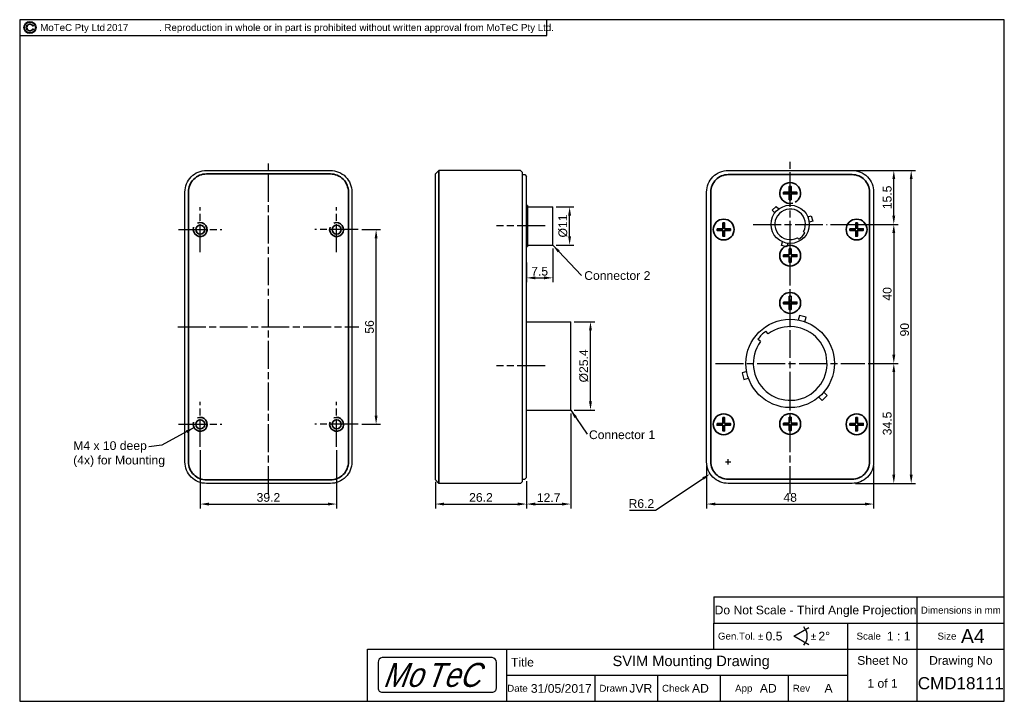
# Model space of a CAD drawing. Extents: x 0 to 283, y 0 to 196.
import ezdxf
from ezdxf.enums import TextEntityAlignment as Align

# ---------------------------------------------------------------- set-up
doc = ezdxf.new("R2010")
doc.units = 0
doc.linetypes.add('CENTER', pattern=[12, 8, -1, 2, -1])
doc.layers.get('0').update_dxf_attribs({"linetype": 'CONTINUOUS'})
doc.layers.get('DEFPOINTS').update_dxf_attribs({"linetype": 'CONTINUOUS'})
for name, color, linetype in [('BORDER', 3, 'CONTINUOUS'), ('BORDERMOTEC', 5, 'CONTINUOUS'), ('BORDERTEXT', 7, 'CONTINUOUS'), ('CTR', 7, 'CENTER'), ('DIM', 7, 'CONTINUOUS'), ('OL', 1, 'CONTINUOUS')]:
    doc.layers.add(name, color=color, linetype=linetype)
doc.layers.add('OL2', color=42, linetype='CONTINUOUS', lineweight=35)
doc.styles.add('Arial', font='arial.ttf')
doc.styles.add('SANSSERIF', font='sanss___.ttf')
doc.styles.add('SWISBOBT', font='swissk.ttf', dxfattribs={"width": 0.85, "oblique": 20})
doc.dimstyles.new('ISO-25', dxfattribs={"dimtxt": 2.5, "dimasz": 2.5, "dimexe": 1.25, "dimexo": 1, "dimgap": 0.6, "dimtad": 1, "dimdec": 1, "dimzin": 9, "dimdsep": 46, "dimtxsty": 'SANSSERIF', "dimcen": 0.75, "dimadec": 1, "dimazin": 0, "dimtfac": 1, "dimtdec": 1, "dimtmove": 0, "dimatfit": 3, "dimfxl": 1, "dimarcsym": 0})
doc.dimstyles.new('ISO-25$0', dxfattribs={"dimtxt": 2.5, "dimasz": 2.5, "dimexe": 1.25, "dimexo": 1, "dimgap": 0.6, "dimtad": 1, "dimdec": 1, "dimzin": 9, "dimdsep": 46, "dimtxsty": 'SANSSERIF', "dimcen": 0.75, "dimadec": 1, "dimazin": 0, "dimtfac": 1, "dimtdec": 1, "dimtmove": 0, "dimatfit": 3, "dimfxl": 1, "dimarcsym": 0})
doc.dimstyles.new('ISO-25$4', dxfattribs={"dimtxt": 2.5, "dimasz": 2.5, "dimexe": 1.25, "dimexo": 1, "dimgap": 0.6, "dimtad": 1, "dimtih": 1, "dimtoh": 1, "dimdec": 1, "dimzin": 9, "dimdsep": 46, "dimtxsty": 'Arial', "dimcen": 0.75, "dimadec": 1, "dimazin": 0, "dimtfac": 1, "dimtdec": 1, "dimtofl": 0, "dimtmove": 0, "dimatfit": 3, "dimfxl": 1, "dimarcsym": 0})

# ---------------------------------------------------------------- blocks, each defined once
blk = doc.blocks.new('Motec_Logo')
at = {"layer": 'BORDERMOTEC'}
blk.add_lwpolyline([(34, -3.7), (34, 3.7, 0.381225), (32.8, 5.1), (1.2, 5.1, 0.381225), (0, 3.7), (0, -3.7, 0.414214), (1.2, -4.9), (32.8, -4.9, 0.414214)], format="xyb", close=True, dxfattribs=at)
at = {"layer": 'BORDER', "style": 'SWISBOBT', "oblique": 20, "width": 0.85}
for s, height, p in [('Mo', 6.904, (1.3, 0.1)), ('T', 6.9, (13.66, 0.1)), ('eC', 6.904, (18.73, 0.1))]:
    blk.add_text(s, height=height, dxfattribs=at).set_placement(p, align=Align.MIDDLE_LEFT)
blk = doc.blocks.new('C_Copyright_logo-a')
blk.add_lwpolyline([(0.89, 0.4, 4.655546), (0.89, -0.4), (1.1, -0.4, -5.694743), (1.1, 0.4)], format="xyb", close=True)
for radius in [1.97, 1.77]:
    blk.add_circle((0, 0), radius)
blk = doc.blocks.new('Prof-A4_Motec_Mech_No-Billhead')
at = {"layer": 'BORDER'}
for p, q in [((199.5, 30), (199.5, 22.5)), ((258, 0), (258, 30)), ((199.5, 22.5), (283, 22.5)), ((199.5, 15), (199.5, 22.5)), ((238, 0), (238, 22.5)), ((100, 15), (283, 15)), ((100, 0), (100, 15)), ((140, 0), (140, 15)), ((140, 7.5), (238, 7.5)), ((140, 7.5), (238, 7.5)), ((165.42, 0), (165.42, 7.5)), ((183.42, 0), (183.42, 7.5)), ((201.42, 0), (201.42, 7.5)), ((221, 0), (221, 7.5))]:
    blk.add_line(p, q, dxfattribs=at)
blk.add_lwpolyline([(0, 0), (283, 0), (283, 196), (0, 196)], close=True, dxfattribs=at)
for points in [[(0, 191.5), (151.5, 191.5), (151.5, 196)], [(199.5, 30), (283, 30)], [(226.81, 16.25), (222.48, 18.75), (226.81, 21.25)]]:
    blk.add_lwpolyline(points, dxfattribs=at)
blk.add_arc((222.48, 18.75), 3.88, 317.3321, 42.6679, dxfattribs=at)
at = {"layer": 'BORDER', "xscale": 0.8864939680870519, "yscale": 0.8864939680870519, "zscale": 0.8864939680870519}
blk.add_blockref('C_Copyright_logo-a', (2.95, 193.75), dxfattribs=at)
at = {"layer": 'BORDER'}
blk.add_blockref('Motec_Logo', (103, 7.5), dxfattribs=at)
at = {"layer": 'BORDER', "style": 'SANSSERIF'}
for s, height, p in [('MoTeC Pty Ltd                    . Reproduction in whole or in part is prohibited without written approval from MoTeC Pty Ltd.', 2, (5.9, 193.75)), ('Gen.Tol. %%p', 2, (200.7, 18.75)), ('%%p', 2, (227.39, 18.75)), ('Scale', 2, (240.53, 18.75)), ('Size', 2, (263.8, 18.75)), ('A4', 4, (270.54, 18.75)), ('Title', 2.5, (141.2, 11.25)), ('Date', 2, (140.12, 3.75)), ('Drawn', 2, (166.62, 3.75)), ('Check', 2, (184.62, 3.75)), ('App', 2, (205.62, 3.75)), ('Rev', 2, (222.2, 3.75))]:
    blk.add_text(s, height=height, dxfattribs=at).set_placement(p, align=Align.MIDDLE_LEFT)
blk.add_text('Do Not Scale - Third Angle Projection', height=2.5, dxfattribs=at).set_placement((228.75, 26.25), align=Align.MIDDLE_CENTER)
blk.add_text('Dimensions in mm', height=2, dxfattribs=at).set_placement((270.5, 26.25), align=Align.MIDDLE)
for s, p in [('Sheet No', (248, 10.5)), ('Drawing No', (270.5, 10.5))]:
    blk.add_text(s, height=2.5, dxfattribs=at).set_placement(p, align=Align.CENTER)
at = {"layer": 'BORDERTEXT', "style": 'SANSSERIF', "flags": 4}
blk.add_attdef('2011', (24.99, 192.75), '', height=2, dxfattribs=at)
at = {"layer": 'BORDERTEXT', "style": 'SANSSERIF'}
blk.add_attdef('-2011', (31.82, 192.75), '', height=2, dxfattribs=at)
at = {"layer": 'BORDERTEXT', "style": 'SANSSERIF', "flags": 4}
for tag, p in [('0.15', (214.38, 18.75)), ('0.5%%D', (229.57, 18.75))]:
    blk.add_attdef(tag, text='', height=2.5, dxfattribs=at).set_placement(p, align=Align.MIDDLE_LEFT)
blk.add_attdef('1:2', text='', height=2.5, dxfattribs=at).set_placement((252.64, 18.75), align=Align.MIDDLE)
at = {"layer": 'BORDERTEXT', "style": 'SANSSERIF'}
for tag, height, p in [('TITLE', 3, (193, 11.25)), ('1of1', 2.5, (248, 5.2)), ('SPU88888', 3.5, (270.5, 5.2)), ('22.12.2012', 2.5, (155.65, 3.75)), ('INT', 2.5, (215.16, 3.75)), ('A', 2.5, (232.48, 3.75))]:
    blk.add_attdef(tag, text='', height=height, dxfattribs=at).set_placement(p, align=Align.MIDDLE)
for p in [(175.22, 3.75), (193.22, 3.75)]:
    blk.add_attdef('KMH', text='', height=2.5, dxfattribs=at).set_placement(p, align=Align.MIDDLE_LEFT)
blk = doc.blocks.new('*D14')
at = {"layer": 'DEFPOINTS', "color": 0, "transparency": 16777216}
for p in [(119.47, 64.15), (145.67, 64.35), (145.67, 56.72)]:
    blk.add_point(p, dxfattribs=at)
at = {"layer": 'DIM', "color": 0, "lineweight": -2, "transparency": 16777216}
for p, q in [((119.47, 63.15), (119.47, 55.47)), ((145.67, 63.35), (145.67, 55.47)), ((121.97, 56.72), (143.17, 56.72))]:
    blk.add_line(p, q, dxfattribs=at)
at = {"layer": 'DIM', "color": 0, "transparency": 16777216}
for points in [[(121.97, 57.14), (121.97, 56.3), (119.47, 56.72)], [(143.17, 57.14), (143.17, 56.3), (145.67, 56.72)]]:
    blk.add_solid(points, dxfattribs=at)
at = {"layer": 'DIM', "color": 0, "transparency": 16777216, "insert": (132.57, 58.61), "char_height": 2.5, "attachment_point": 5, "style": 'SANSSERIF'}
blk.add_mtext('26.2', dxfattribs=at)
blk = doc.blocks.new('*D15')
at = {"layer": 'DEFPOINTS', "color": 0, "transparency": 16777216}
for p in [(197.45, 68.85), (245.45, 68.85), (245.45, 56.72)]:
    blk.add_point(p, dxfattribs=at)
at = {"layer": 'DIM', "color": 0, "lineweight": -2, "transparency": 16777216}
for p, q in [((197.45, 67.85), (197.45, 55.47)), ((245.45, 67.85), (245.45, 55.47)), ((199.95, 56.72), (242.95, 56.72))]:
    blk.add_line(p, q, dxfattribs=at)
at = {"layer": 'DIM', "color": 0, "transparency": 16777216}
for points in [[(199.95, 57.14), (199.95, 56.3), (197.45, 56.72)], [(242.95, 57.14), (242.95, 56.3), (245.45, 56.72)]]:
    blk.add_solid(points, dxfattribs=at)
at = {"layer": 'DIM', "color": 0, "transparency": 16777216, "insert": (221.45, 58.61), "char_height": 2.5, "attachment_point": 5, "style": 'SANSSERIF'}
blk.add_mtext('48', dxfattribs=at)
blk = doc.blocks.new('*D16')
at = {"layer": 'DEFPOINTS', "color": 0, "transparency": 16777216}
for p in [(239.25, 152.65), (256.24, 152.65), (239.25, 62.65)]:
    blk.add_point(p, dxfattribs=at)
at = {"layer": 'DIM', "color": 0, "lineweight": -2, "transparency": 16777216}
for p, q in [((240.25, 152.65), (257.49, 152.65)), ((256.24, 65.15), (256.24, 150.15)), ((240.25, 62.65), (257.49, 62.65))]:
    blk.add_line(p, q, dxfattribs=at)
at = {"layer": 'DIM', "color": 0, "transparency": 16777216}
for points in [[(255.82, 150.15), (256.65, 150.15), (256.24, 152.65)], [(255.82, 65.15), (256.65, 65.15), (256.24, 62.65)]]:
    blk.add_solid(points, dxfattribs=at)
at = {"layer": 'DIM', "color": 0, "transparency": 16777216, "insert": (254.35, 106.85), "char_height": 2.5, "attachment_point": 5, "rotation": 90, "style": 'SANSSERIF'}
blk.add_mtext('90', dxfattribs=at)
blk = doc.blocks.new('*D17')
at = {"layer": 'DEFPOINTS', "color": 0, "transparency": 16777216}
for p in [(232.05, 137.15), (242.89, 97.15), (251.24, 97.15)]:
    blk.add_point(p, dxfattribs=at)
at = {"layer": 'DIM', "color": 0, "lineweight": -2, "transparency": 16777216}
for p, q in [((233.05, 137.15), (252.49, 137.15)), ((251.24, 134.65), (251.24, 99.65)), ((243.89, 97.15), (252.49, 97.15))]:
    blk.add_line(p, q, dxfattribs=at)
at = {"layer": 'DIM', "color": 0, "transparency": 16777216}
for points in [[(250.82, 134.65), (251.65, 134.65), (251.24, 137.15)], [(250.82, 99.65), (251.65, 99.65), (251.24, 97.15)]]:
    blk.add_solid(points, dxfattribs=at)
at = {"layer": 'DIM', "color": 0, "transparency": 16777216, "insert": (249.35, 117.15), "char_height": 2.5, "attachment_point": 5, "rotation": 90, "style": 'SANSSERIF'}
blk.add_mtext('40', dxfattribs=at)
blk = doc.blocks.new('*D18')
at = {"layer": 'DEFPOINTS', "color": 0, "transparency": 16777216}
for p in [(242.89, 97.15), (239.25, 62.65), (251.24, 62.65)]:
    blk.add_point(p, dxfattribs=at)
at = {"layer": 'DIM', "color": 0, "lineweight": -2, "transparency": 16777216}
for p, q in [((243.89, 97.15), (252.49, 97.15)), ((251.24, 94.65), (251.24, 65.15)), ((240.25, 62.65), (252.49, 62.65))]:
    blk.add_line(p, q, dxfattribs=at)
at = {"layer": 'DIM', "color": 0, "transparency": 16777216}
for points in [[(250.82, 94.65), (251.65, 94.65), (251.24, 97.15)], [(250.82, 65.15), (251.65, 65.15), (251.24, 62.65)]]:
    blk.add_solid(points, dxfattribs=at)
at = {"layer": 'DIM', "color": 0, "transparency": 16777216, "insert": (249.35, 79.9), "char_height": 2.5, "attachment_point": 5, "rotation": 90, "style": 'SANSSERIF'}
blk.add_mtext('34.5', dxfattribs=at)
blk = doc.blocks.new('PhillipsHeadDia6(M3)')
at = {"layer": 'OL2'}
blk.add_lwpolyline([(0.25, 1.92), (-0.25, 1.92), (-0.25, 0.25), (-1.92, 0.25), (-1.92, -0.25), (-0.25, -0.25), (-0.25, -1.92), (0.25, -1.92), (0.25, -0.25), (1.92, -0.25), (1.92, 0.25), (0.25, 0.25)], close=True, dxfattribs=at)
blk.add_circle((0, 0), 3, dxfattribs=at)
blk = doc.blocks.new('*D19')
at = {"layer": 'DEFPOINTS', "color": 0, "transparency": 16777216}
for p in [(236.37, 152.65), (251.24, 152.65), (232.17, 137.15)]:
    blk.add_point(p, dxfattribs=at)
at = {"layer": 'DIM', "color": 0, "lineweight": -2, "transparency": 16777216}
for p, q in [((237.37, 152.65), (252.49, 152.65)), ((251.24, 139.65), (251.24, 150.15)), ((233.17, 137.15), (252.49, 137.15))]:
    blk.add_line(p, q, dxfattribs=at)
at = {"layer": 'DIM', "color": 0, "transparency": 16777216}
for points in [[(250.82, 150.15), (251.65, 150.15), (251.24, 152.65)], [(250.82, 139.65), (251.65, 139.65), (251.24, 137.15)]]:
    blk.add_solid(points, dxfattribs=at)
at = {"layer": 'DIM', "color": 0, "transparency": 16777216, "insert": (249.35, 144.9), "char_height": 2.5, "attachment_point": 5, "rotation": 90, "style": 'SANSSERIF'}
blk.add_mtext('15.5', dxfattribs=at)
blk = doc.blocks.new('*D20')
at = {"layer": 'DEFPOINTS', "color": 0, "transparency": 16777216}
for p in [(158.39, 83.75), (145.67, 64.35), (158.39, 56.72)]:
    blk.add_point(p, dxfattribs=at)
at = {"layer": 'DIM', "color": 0, "lineweight": -2, "transparency": 16777216}
for p, q in [((158.39, 82.75), (158.39, 55.47)), ((145.67, 63.35), (145.67, 55.47)), ((148.17, 56.72), (155.89, 56.72))]:
    blk.add_line(p, q, dxfattribs=at)
at = {"layer": 'DIM', "color": 0, "transparency": 16777216}
for points in [[(148.17, 57.14), (148.17, 56.3), (145.67, 56.72)], [(155.89, 57.14), (155.89, 56.3), (158.39, 56.72)]]:
    blk.add_solid(points, dxfattribs=at)
at = {"layer": 'DIM', "color": 0, "transparency": 16777216, "insert": (152.03, 58.57), "char_height": 2.5, "attachment_point": 5, "style": 'SANSSERIF'}
blk.add_mtext('12.7', dxfattribs=at)
blk = doc.blocks.new('*D21')
at = {"layer": 'DEFPOINTS', "color": 0, "transparency": 16777216}
for p in [(153.22, 131.18), (145.67, 127.18), (153.22, 121.76)]:
    blk.add_point(p, dxfattribs=at)
at = {"layer": 'DIM', "color": 0, "lineweight": -2, "transparency": 16777216}
for p, q in [((153.22, 130.18), (153.22, 120.51)), ((145.67, 126.18), (145.67, 120.51)), ((148.17, 121.76), (150.72, 121.76))]:
    blk.add_line(p, q, dxfattribs=at)
at = {"layer": 'DIM', "color": 0, "transparency": 16777216}
for points in [[(148.17, 122.18), (148.17, 121.35), (145.67, 121.76)], [(150.72, 122.18), (150.72, 121.35), (153.22, 121.76)]]:
    blk.add_solid(points, dxfattribs=at)
at = {"layer": 'DIM', "color": 0, "transparency": 16777216, "insert": (149.45, 123.65), "char_height": 2.5, "attachment_point": 5, "style": 'SANSSERIF'}
blk.add_mtext('7.5', dxfattribs=at)
blk = doc.blocks.new('*D22')
at = {"layer": 'DEFPOINTS', "color": 0, "transparency": 16777216}
for p in [(158.39, 109.15), (164.06, 109.15), (158.39, 83.75)]:
    blk.add_point(p, dxfattribs=at)
at = {"layer": 'DIM', "color": 0, "lineweight": -2, "transparency": 16777216}
for p, q in [((159.39, 109.15), (165.31, 109.15)), ((164.06, 86.25), (164.06, 106.65)), ((159.39, 83.75), (165.31, 83.75))]:
    blk.add_line(p, q, dxfattribs=at)
at = {"layer": 'DIM', "color": 0, "transparency": 16777216}
for points in [[(163.64, 106.65), (164.47, 106.65), (164.06, 109.15)], [(163.64, 86.25), (164.47, 86.25), (164.06, 83.75)]]:
    blk.add_solid(points, dxfattribs=at)
at = {"layer": 'DIM', "color": 0, "transparency": 16777216, "insert": (162.15, 96.45), "char_height": 2.5, "attachment_point": 5, "rotation": 90, "style": 'SANSSERIF'}
blk.add_mtext('%%C25.4', dxfattribs=at)
blk = doc.blocks.new('*D23')
at = {"layer": 'DEFPOINTS', "color": 0, "transparency": 16777216}
for p in [(153.22, 142.18), (158.06, 142.18), (153.22, 131.18)]:
    blk.add_point(p, dxfattribs=at)
at = {"layer": 'DIM', "color": 0, "lineweight": -2, "transparency": 16777216}
for p, q in [((154.22, 142.18), (159.31, 142.18)), ((158.06, 133.68), (158.06, 139.68)), ((154.22, 131.18), (159.31, 131.18))]:
    blk.add_line(p, q, dxfattribs=at)
at = {"layer": 'DIM', "color": 0, "transparency": 16777216}
for points in [[(157.64, 139.68), (158.47, 139.68), (158.06, 142.18)], [(157.64, 133.68), (158.47, 133.68), (158.06, 131.18)]]:
    blk.add_solid(points, dxfattribs=at)
at = {"layer": 'DIM', "color": 0, "transparency": 16777216, "insert": (156.15, 136.68), "char_height": 2.5, "attachment_point": 5, "rotation": 90, "style": 'SANSSERIF'}
blk.add_mtext('%%C11', dxfattribs=at)
blk = doc.blocks.new('*D24')
at = {"layer": 'DEFPOINTS', "color": 0, "transparency": 16777216}
for p in [(51.89, 73.17), (91.09, 73.17), (91.09, 56.72)]:
    blk.add_point(p, dxfattribs=at)
at = {"layer": 'DIM', "color": 0, "lineweight": -2, "transparency": 16777216}
for p, q in [((51.89, 72.17), (51.89, 55.47)), ((91.09, 72.17), (91.09, 55.47)), ((54.39, 56.72), (88.59, 56.72))]:
    blk.add_line(p, q, dxfattribs=at)
at = {"layer": 'DIM', "color": 0, "transparency": 16777216}
for points in [[(54.39, 57.14), (54.39, 56.3), (51.89, 56.72)], [(88.59, 57.14), (88.59, 56.3), (91.09, 56.72)]]:
    blk.add_solid(points, dxfattribs=at)
at = {"layer": 'DIM', "color": 0, "transparency": 16777216, "insert": (71.49, 58.61), "char_height": 2.5, "attachment_point": 5, "style": 'SANSSERIF'}
blk.add_mtext('39.2', dxfattribs=at)
blk = doc.blocks.new('*D25')
at = {"layer": 'DEFPOINTS', "color": 0, "transparency": 16777216}
for p in [(97.32, 135.65), (102.44, 135.65), (97.32, 79.65)]:
    blk.add_point(p, dxfattribs=at)
at = {"layer": 'DIM', "color": 0, "lineweight": -2, "transparency": 16777216}
for p, q in [((98.32, 135.65), (103.69, 135.65)), ((102.44, 82.15), (102.44, 133.15)), ((98.32, 79.65), (103.69, 79.65))]:
    blk.add_line(p, q, dxfattribs=at)
at = {"layer": 'DIM', "color": 0, "transparency": 16777216}
for points in [[(102.03, 133.15), (102.86, 133.15), (102.44, 135.65)], [(102.03, 82.15), (102.86, 82.15), (102.44, 79.65)]]:
    blk.add_solid(points, dxfattribs=at)
at = {"layer": 'DIM', "color": 0, "transparency": 16777216, "insert": (100.55, 107.65), "char_height": 2.5, "attachment_point": 5, "rotation": 90, "style": 'SANSSERIF'}
blk.add_mtext('56', dxfattribs=at)
blk = doc.blocks.new('*D26')
at = {"layer": 'DEFPOINTS', "color": 0, "transparency": 16777216}
for p in [(203.65, 68.85), (198.48, 65.43)]:
    blk.add_point(p, dxfattribs=at)
at = {"layer": 'DIM', "color": 0, "lineweight": -2, "transparency": 16777216}
for p, q in [((202.9, 68.85), (204.4, 68.85)), ((203.65, 68.1), (203.65, 69.6)), ((182.75, 54.99), (196.4, 64.04)), ((175.23, 54.99), (182.75, 54.99))]:
    blk.add_line(p, q, dxfattribs=at)
at = {"layer": 'DIM', "color": 0, "transparency": 16777216}
blk.add_solid([(196.17, 64.39), (196.63, 63.7), (198.48, 65.43)], dxfattribs=at)
at = {"layer": 'DIM', "color": 0, "transparency": 16777216, "insert": (178.69, 56.86), "char_height": 2.5, "attachment_point": 5, "style": 'Arial'}
blk.add_mtext('R6.2', dxfattribs=at)

msp = doc.modelspace()

# ---------------------------------------------------------------- linework, layer by layer
at = {"layer": 'CTR'}
for p, q in [((71.49, 59.65), (71.49, 155.65)), ((221.45, 144.15), (221.45, 155.65)), ((51.89, 129.17), (51.89, 142.13)), ((91.09, 129.17), (91.09, 142.13)), ((221.45, 130.15), (221.45, 144.15)), ((151.03, 136.68), (137.03, 136.68)), ((210.85, 137.15), (232.05, 137.15)), ((45.66, 135.65), (58.12, 135.65)), ((97.32, 135.65), (84.86, 135.65)), ((221.45, 107.55), (221.45, 130.15)), ((45.5, 107.65), (97.47, 107.65)), ((221.45, 86.75), (221.45, 107.55)), ((151.03, 96.45), (137.03, 96.45)), ((200.01, 97.15), (242.89, 97.15)), ((51.89, 73.17), (51.89, 86.13)), ((91.09, 73.17), (91.09, 86.13)), ((221.45, 59.65), (221.45, 86.75)), ((45.66, 79.65), (58.12, 79.65)), ((97.32, 79.65), (84.86, 79.65))]:
    msp.add_line(p, q, dxfattribs=at)
at = {"layer": 'OL'}
for p, q in [((119.47, 151.65), (120.47, 152.65)), ((119.47, 63.65), (119.47, 151.65)), ((143.97, 152.65), (120.47, 152.65)), ((144.47, 152.15), (143.97, 152.65)), ((144.47, 152.15), (144.47, 63.15)), ((144.47, 151.45), (145.17, 151.45)), ((145.17, 151.45), (145.67, 150.95)), ((145.67, 64.35), (145.67, 150.95)), ((145.97, 142.18), (153.22, 142.18)), ((153.22, 131.18), (153.22, 142.18)), ((223.54, 133.29), (223.91, 132.92)), ((225.31, 135.05), (225.68, 134.69)), ((145.97, 131.18), (153.22, 131.18)), ((145.67, 109.15), (158.39, 109.15)), ((158.39, 83.75), (158.39, 109.15)), ((215.17, 105.7), (214.45, 106.41)), ((212.9, 103.43), (212.19, 104.15)), ((145.67, 83.75), (158.39, 83.75)), ((120.47, 62.65), (119.47, 63.65)), ((143.97, 62.65), (120.47, 62.65)), ((144.47, 63.15), (143.97, 62.65)), ((144.47, 63.85), (145.17, 63.85)), ((145.17, 63.85), (145.67, 64.35))]:
    msp.add_line(p, q, dxfattribs=at)
for points in [[(95.49, 68.85, -0.414214), (89.29, 62.65), (53.69, 62.65, -0.414214), (47.49, 68.85), (47.49, 146.45, -0.414214), (53.69, 152.65), (89.29, 152.65, -0.414214), (95.49, 146.45)], [(245.45, 68.85, -0.414214), (239.25, 62.65), (203.65, 62.65, -0.414214), (197.45, 68.85), (197.45, 146.45, -0.414214), (203.65, 152.65), (239.25, 152.65, -0.414214), (245.45, 146.45)]]:
    msp.add_lwpolyline(points, format="xyb", close=True, dxfattribs=at)
for points in [[(217.03, 140.44), (216.28, 141.18), (217.41, 142.32), (218.16, 141.57)], [(226.49, 139.34), (227.52, 139.61), (227.93, 138.06), (226.91, 137.79)], [(220.81, 131.69), (220.54, 130.67), (218.99, 131.08), (219.26, 132.11)], [(225.69, 109.12), (226.04, 110.43), (224.11, 110.95), (223.76, 109.64)], [(208.96, 94.84), (207.65, 94.49), (208.17, 92.56), (209.47, 92.91)], [(229.69, 87.49), (230.64, 86.54), (232.06, 87.95), (231.1, 88.91)]]:
    msp.add_lwpolyline(points, dxfattribs=at)
for centre, radius in [((221.45, 137.15), 5.5), ((221.45, 97.15), 12.7)]:
    msp.add_circle(centre, radius, dxfattribs=at)
for centre, radius, start, end in [((221.45, 137.15), 4.4, 331.5045, 298.4955), ((221.45, 137.15), 4.9, 300.2204, 329.7796), ((221.45, 97.15), 10.6, 143.6816, 126.3184), ((221.45, 97.15), 11.6, 127.0719, 142.9281)]:
    msp.add_arc(centre, radius, start, end, dxfattribs=at)
at = {"layer": 'OL2'}
for p, q in [((120.47, 62.65), (120.47, 152.65)), ((145.67, 142.58), (145.97, 142.58)), ((145.97, 130.78), (145.97, 142.58)), ((145.67, 130.78), (145.97, 130.78))]:
    msp.add_line(p, q, dxfattribs=at)
for points in [[(94.49, 68.85, -0.414214), (89.29, 63.65), (53.69, 63.65, -0.414214), (48.49, 68.85), (48.49, 146.45, -0.414214), (53.69, 151.65), (89.29, 151.65, -0.414214), (94.49, 146.45)], [(244.25, 68.85, -0.414214), (239.25, 63.85), (203.65, 63.85, -0.414214), (198.65, 68.85), (198.65, 146.45, -0.414214), (203.65, 151.45), (239.25, 151.45, -0.414214), (244.25, 146.45)]]:
    msp.add_lwpolyline(points, format="xyb", close=True, dxfattribs=at)
msp.add_lwpolyline([(219.53, 146.4), (219.53, 145.9), (221.2, 145.9), (221.2, 144.23), (221.7, 144.23), (221.7, 145.9), (223.37, 145.9), (223.37, 146.4), (221.7, 146.4), (221.7, 148.07), (221.2, 148.07), (221.2, 146.4)], close=True, dxfattribs=at)
for centre in [(51.89, 135.65), (91.09, 135.65), (51.89, 79.65), (91.09, 79.65)]:
    msp.add_circle(centre, 1.3, dxfattribs=at)
for centre, radius, start, end in [((221.45, 146.15), 3, 298.0204, 285.6499), ((51.89, 135.65), 2, 161.2569, 113.1552), ((91.09, 135.65), 2, 161.2569, 113.1552), ((51.89, 79.65), 2, 161.2569, 113.1552), ((91.09, 79.65), 2, 161.2569, 113.1552)]:
    msp.add_arc(centre, radius, start, end, dxfattribs=at)

# ---------------------------------------------------------------- block references
at = {"layer": 'DIM'}
ref = msp.add_blockref('Prof-A4_Motec_Mech_No-Billhead', (0, 0), dxfattribs=at)
ref.add_attrib('SPU88888', 'CMD18111', dxfattribs={"layer": 'BORDERTEXT', "height": 3.5, "style": 'SANSSERIF'}).set_placement((270.5, 5.2), align=Align.MIDDLE)
ref.add_attrib('1of1', '1 of 1', dxfattribs={"layer": 'BORDERTEXT', "height": 2.5, "style": 'SANSSERIF'}).set_placement((248, 5.2), align=Align.MIDDLE)
ref.add_attrib('1:2', '1 : 1', dxfattribs={"layer": 'BORDERTEXT', "height": 2.5, "style": 'SANSSERIF', "flags": 4}).set_placement((252.64, 18.75), align=Align.MIDDLE)
ref.add_attrib('0.5%%D', '2%%D', dxfattribs={"layer": 'BORDERTEXT', "height": 2.5, "style": 'SANSSERIF', "flags": 4}).set_placement((229.57, 18.75), align=Align.MIDDLE_LEFT)
ref.add_attrib('0.15', '0.5', dxfattribs={"layer": 'BORDERTEXT', "height": 2.5, "style": 'SANSSERIF', "flags": 4}).set_placement((214.38, 18.75), align=Align.MIDDLE_LEFT)
ref.add_attrib('TITLE', 'SVIM Mounting Drawing', dxfattribs={"layer": 'BORDERTEXT', "height": 3, "style": 'SANSSERIF'}).set_placement((193, 11.25), align=Align.MIDDLE)
ref.add_attrib('2011', '2017', (24.99, 192.75), dxfattribs={"layer": 'BORDERTEXT', "height": 2, "style": 'SANSSERIF'})
ref.add_attrib('A', 'A', dxfattribs={"layer": 'BORDERTEXT', "height": 2.5, "style": 'SANSSERIF'}).set_placement((232.48, 3.75), align=Align.MIDDLE)
ref.add_attrib('KMH', 'JVR', dxfattribs={"layer": 'BORDERTEXT', "height": 2.5, "style": 'SANSSERIF'}).set_placement((175.22, 3.75), align=Align.MIDDLE_LEFT)
ref.add_attrib('22.12.2012', '31/05/2017', dxfattribs={"layer": 'BORDERTEXT', "height": 2.5, "style": 'SANSSERIF'}).set_placement((155.65, 3.75), align=Align.MIDDLE)
ref.add_attrib('INT', 'AD', dxfattribs={"layer": 'BORDERTEXT', "height": 2.5, "style": 'SANSSERIF'}).set_placement((215.16, 3.75), align=Align.MIDDLE)
ref.add_attrib('KMH', 'AD', dxfattribs={"layer": 'BORDERTEXT', "height": 2.5, "style": 'SANSSERIF'}).set_placement((193.22, 3.75), align=Align.MIDDLE_LEFT)
at = {"layer": 'OL', "rotation": 90}
for p in [(202.35, 135.65), (240.55, 135.65), (221.45, 128.15), (221.45, 114.55), (202.35, 79.65), (221.45, 79.75), (240.55, 79.65)]:
    msp.add_blockref('PhillipsHeadDia6(M3)', p, dxfattribs=at)

# ---------------------------------------------------------------- texts
at = {"layer": 'DIM', "char_height": 2.5, "attachment_point": 4, "style": 'Arial'}
for s, insert in [('Connector 2', (162.26, 122.41)), ('Connector 1', (163.62, 76.63))]:
    msp.add_mtext(s, dxfattribs=dict(at, insert=insert))
at = {"layer": 'DIM', "insert": (15.38, 74.78), "char_height": 2.5, "width": 37.1274, "attachment_point": 1, "style": 'Arial'}
msp.add_mtext('M4 x 10 deep\\P(4x) for Mounting', dxfattribs=at)

# ---------------------------------------------------------------- dimensions: what is measured, and where the dimension line sits
at = {"layer": 'DIM'}
for base, p1, p2, angle, picture, middle in [((251.24, 152.65), (232.17, 137.15), (236.37, 152.65), 90, '*D19', (249.35, 144.9)), ((251.24, 97.15), (232.05, 137.15), (242.89, 97.15), 90, '*D17', (249.35, 117.15)), ((102.44, 135.65), (97.32, 79.65), (97.32, 135.65), 90, '*D25', (100.55, 107.65)), ((251.24, 62.65), (242.89, 97.15), (239.25, 62.65), 90, '*D18', (249.35, 79.9)), ((158.39, 56.72), (145.67, 64.35), (158.39, 83.75), 180, '*D20', (152.03, 58.57)), ((91.09, 56.72), (51.89, 73.17), (91.09, 73.17), 180, '*D24', (71.49, 58.61)), ((245.45, 56.72), (197.45, 68.85), (245.45, 68.85), 180, '*D15', (221.45, 58.61)), ((145.67, 56.72), (119.47, 64.15), (145.67, 64.35), 180, '*D14', (132.57, 58.61))]:
    dim = msp.add_linear_dim(base=base, p1=p1, p2=p2, angle=angle, dimstyle='ISO-25$0', dxfattribs=at)
    dim.commit()
    dim.dimension.update_dxf_attribs({"geometry": picture, "text_midpoint": middle})
dim = msp.add_linear_dim(base=(256.24, 152.65), p1=(239.25, 62.65), p2=(239.25, 152.65), angle=90, dimstyle='ISO-25$0', dxfattribs=at)
dim.commit()
dim.dimension.update_dxf_attribs({"geometry": '*D16', "text_midpoint": (256.24, 106.85), "dimtype": 160})
for base, p1, p2, picture, middle in [((158.06, 142.18), (153.22, 131.18), (153.22, 142.18), '*D23', (156.15, 136.68)), ((164.06, 109.15), (158.39, 83.75), (158.39, 109.15), '*D22', (162.15, 96.45))]:
    dim = msp.add_linear_dim(base=base, p1=p1, p2=p2, angle=90, text='%%C<>', dimstyle='ISO-25$0', dxfattribs=at)
    dim.commit()
    dim.dimension.update_dxf_attribs({"geometry": picture, "text_midpoint": middle})
dim = msp.add_linear_dim(base=(153.22, 121.76), p1=(145.67, 127.18), p2=(153.22, 131.18), angle=180, text='7.5', dimstyle='ISO-25$0', override={"dimdec": 1}, dxfattribs=at)
dim.commit()
dim.dimension.update_dxf_attribs({"geometry": '*D21', "text_midpoint": (149.45, 123.65)})
dim = msp.add_radius_dim(center=(203.65, 68.85), mpoint=(198.48, 65.43), dimstyle='ISO-25$4', dxfattribs=at)
dim.commit()
dim.dimension.update_dxf_attribs({"geometry": '*D26', "text_midpoint": (178.69, 54.99), "dimtype": 164})

# ---------------------------------------------------------------- leaders
for points in [[(153.22, 131.18), (161.45, 122.42), (161.45, 122.42)], [(158.39, 83.75), (163.06, 76.82), (163.06, 76.86)], [(50.13, 78.7), (40.82, 73.63), (37.16, 73.15)]]:
    msp.add_leader(points, dimstyle='ISO-25', override={"dimgap": 0.6, "dimtad": 0}, dxfattribs=at)

doc.saveas('drawing.dxf')
